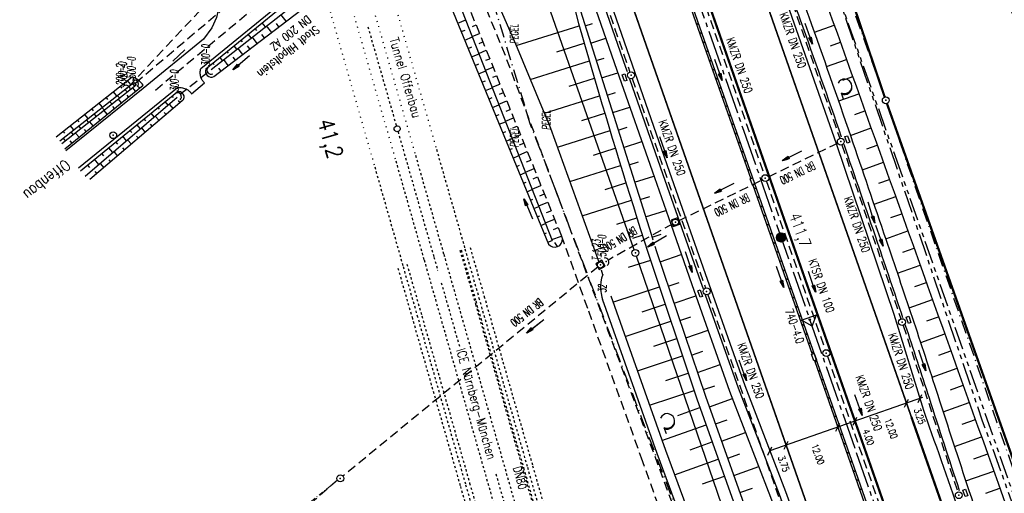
# Model space of a CAD drawing. Extents: x 446740 to 447511, y 442825 to 444215.
# Tile 25 of 94: x 446923 to 447139, y 443507 to 443611. Entities that reach past the tile are written whole.
import ezdxf
from ezdxf.enums import TextEntityAlignment as Align

# ---------------------------------------------------------------- set-up
doc = ezdxf.new("R2010")
doc.units = 0
doc.header["$LTSCALE"] = 2
doc.header["$MEASUREMENT"] = 0
for name, pattern in [('ACAD_ISO03W100', [0.5, 0.25, -0.25]), ('ACAD_ISO10W100W', [0.5, 0.25, -0.25]), ('ACHSE', [5.5, 4, -0.5, 0.5, -0.5]), ('AUSGEZOGEN', [0]), ('BAB-FM2', [2.6, 1.5, -0.5, 0.1, -0.5]), ('EINAUSFÄDELUNG', [3.5, 2.5, -1]), ('GESTRICH-X2', [1.5, 1, -0.5]), ('LINE_LT_2', [1.01, 0.5, -0.25, 0.01, -0.25]), ('PHANTOMX2', [5, 2.5, -0.5, 0.5, -0.5, 0.5, -0.5]), ('PUNKTX2_STR', [0.6, 0.1, -0.5]), ('STRICHLINIEX2', [0.5, 0.25, -0.25])]:
    doc.linetypes.add(name, pattern=pattern)
doc.layers.get('0').update_dxf_attribs({"linetype": 'AUSGEZOGEN'})
for name, color, linetype in [('205-GRENZL-BAB', 7, 'AUSGEZOGEN'), ('205-GRENZP-BAB', 7, 'AUSGEZOGEN'), ('ACHSETOP', 250, 'ACHSE'), ('ANMERKUNG', 7, 'CONTINUOUS'), ('BAB_FM', 5, 'BAB-FM2'), ('BOESCHG', 250, 'AUSGEZOGEN'), ('DB-Bahnachse', 7, 'CONTINUOUS'), ('DB-Bestand', 8, 'CONTINUOUS'), ('DB-Gleisachsen', 7, 'CONTINUOUS'), ('DB-Ingenieurbauwerke', 15, 'CONTINUOUS'), ('DURCHL', 200, 'GESTRICH-X2'), ('EINAUSF', 250, 'EINAUSFÄDELUNG'), ('FBRTOP', 250, 'AUSGEZOGEN'), ('Gleisachsen', 7, 'CONTINUOUS'), ('GRABEN', 250, 'AUSGEZOGEN'), ('HEKT_B', 250, 'CONTINUOUS'), ('Ingenieurbauwerke', 15, 'CONTINUOUS'), ('KANAL', 7, 'GESTRICH-X2'), ('Lichtwellenleiter COLT', 46, 'PHANTOMX2'), ('Lichtwellenleiter GLH', 46, 'PHANTOMX2'), ('MULDE', 250, 'AUSGEZOGEN'), ('Netzknoten_PKT', 7, 'CONTINUOUS'), ('Netzknoten_PKT-NR', 7, 'CONTINUOUS'), ('Netzknoten_SIGNATUR', 7, 'CONTINUOUS'), ('PFEIL', 7, 'CONTINUOUS'), ('PFEILTOP', 200, 'AUSGEZOGEN'), ('Rinne', 200, 'CONTINUOUS'), ('SCHLITZRINNE', 200, 'AUSGEZOGEN'), ('SCHRIFT', 7, 'AUSGEZOGEN'), ('SCHSYMBOL', 200, 'AUSGEZOGEN'), ('STRASSE', 250, 'AUSGEZOGEN'), ('TEXTO', 4, 'CONTINUOUS'), ('W-LTG', 4, 'GESTRICH-X2'), ('WALD', 8, 'AUSGEZOGEN'), ('WEG', 250, 'GESTRICH-X2')]:
    doc.layers.add(name, color=color, linetype=linetype)
doc.styles.add('ROMANS', font='romans.shx', dxfattribs={"width": 0.8})

# ---------------------------------------------------------------- blocks, each defined once
blk = doc.blocks.new('DL')
at = {"color": 0}
blk.add_arc((-0.31, 0.02), 0.91, 282.5363, 77.4637, dxfattribs=at)
blk.add_point((0.6, 0), dxfattribs=at)
blk = doc.blocks.new('*X15')
at = {"color": 0}
for p, q in [((212.23, 257.39), (213.24, 258.4)), ((212.24, 257.33), (213.31, 258.4)), ((212.24, 257.47), (213.17, 258.4)), ((212.24, 257.26), (213.37, 258.39)), ((212.24, 257.55), (213.09, 258.39)), ((212.25, 257.2), (213.43, 258.38)), ((212.26, 257.63), (213, 258.37)), ((212.27, 257.14), (213.49, 258.37)), ((212.28, 257.09), (213.55, 258.35)), ((212.29, 257.73), (212.9, 258.35)), ((212.3, 257.04), (213.6, 258.33)), ((212.32, 256.99), (213.65, 258.31)), ((212.34, 257.86), (212.78, 258.29)), ((212.35, 256.94), (213.69, 258.29)), ((212.37, 256.9), (213.74, 258.26)), ((212.4, 256.85), (213.78, 258.24)), ((212.43, 256.81), (213.83, 258.21)), ((212.46, 256.77), (213.86, 258.18)), ((212.49, 256.73), (213.9, 258.14)), ((212.53, 256.7), (213.94, 258.11)), ((212.56, 256.66), (213.97, 258.07)), ((212.6, 256.63), (214.01, 258.03)), ((212.64, 256.6), (214.04, 257.99)), ((212.68, 256.57), (214.07, 257.95)), ((212.73, 256.54), (214.09, 257.91)), ((212.77, 256.52), (214.12, 257.86)), ((212.82, 256.49), (214.14, 257.82)), ((212.87, 256.47), (214.16, 257.77)), ((212.92, 256.45), (214.18, 257.72)), ((212.97, 256.44), (214.2, 257.66)), ((213.03, 256.42), (214.21, 257.6)), ((213.09, 256.41), (214.22, 257.54)), ((213.16, 256.41), (214.23, 257.48)), ((213.22, 256.4), (214.23, 257.41)), ((213.3, 256.41), (214.23, 257.34)), ((213.38, 256.41), (214.22, 257.26)), ((213.46, 256.43), (214.2, 257.17)), ((213.56, 256.46), (214.18, 257.07)), ((213.69, 256.51), (214.12, 256.95))]:
    blk.add_line(p, q, dxfattribs=at)
blk = doc.blocks.new('SRMAST2')
at = {"color": 0}
blk.add_circle((0, 0), 0.999, dxfattribs=at)
blk.add_point((0, 0), dxfattribs=at)
blk.add_blockref('*X15', (-213.23, -257.4))
blk = doc.blocks.new('GST')
at = {"color": 0}
blk.add_circle((0, 0), 0.75, dxfattribs=at)
blk.add_point((0, 0), dxfattribs=at)
blk = doc.blocks.new('17')
blk.add_lwpolyline([(-0.76, -1.22), (0.75, -1.22), (0.75, -1.8), (-0.76, -1.8)], close=True)
blk.add_blockref('GST', (0, 0))
blk = doc.blocks.new('20')
blk.add_lwpolyline([(-0.75, -0.75), (0.75, -0.75), (0.75, 0.75), (-0.75, 0.75)], close=True)
blk.add_circle((0, 0), 0.676)
blk.add_point((0, 0))
blk = doc.blocks.new('13')
blk.add_lwpolyline([(0.76, 1.22), (-0.75, 1.22), (-0.75, 1.8), (0.76, 1.8)], close=True)
at = {"rotation": 180}
blk.add_blockref('GST', (0, 0), dxfattribs=at)
blk = doc.blocks.new('PFEIL2')
at = {"color": 0}
for p, q in [((0.88, 0), (-2.4, -0.01)), ((0.88, -0.27), (0.88, 0.28)), ((0.88, 0.28), (2.43, 0.01)), ((0.91, 0.27), (0.88, 0.26)), ((0.97, 0.26), (0.88, 0.25)), ((1.02, 0.25), (0.88, 0.23)), ((1.07, 0.24), (0.88, 0.21)), ((1.13, 0.23), (0.88, 0.19)), ((1.18, 0.22), (0.88, 0.17)), ((1.24, 0.21), (0.88, 0.15)), ((1.29, 0.21), (0.88, 0.14)), ((1.34, 0.2), (0.88, 0.12)), ((1.4, 0.19), (0.88, 0.1)), ((1.45, 0.18), (0.88, 0.08)), ((1.51, 0.17), (0.88, 0.06)), ((1.56, 0.16), (0.88, 0.04)), ((1.61, 0.15), (0.88, 0.02)), ((1.67, 0.14), (0.88, 0.01)), ((1.72, 0.13), (0.88, -0.01)), ((1.78, 0.12), (0.88, -0.03)), ((1.83, 0.11), (0.88, -0.05)), ((1.88, 0.1), (0.88, -0.07)), ((1.94, 0.09), (0.88, -0.09)), ((2.05, 0.08), (0.88, -0.12)), ((1.99, 0.08), (0.88, -0.11)), ((2.1, 0.07), (0.88, -0.14)), ((2.15, 0.06), (0.88, -0.16)), ((2.21, 0.05), (0.88, -0.18)), ((2.26, 0.04), (0.88, -0.2)), ((2.32, 0.03), (0.88, -0.22)), ((2.37, 0.02), (0.88, -0.23)), ((2.42, 0.01), (0.88, -0.25)), ((2.43, 0.01), (0.88, -0.27))]:
    blk.add_line(p, q, dxfattribs=at)
blk = doc.blocks.new('10')
blk.add_blockref('GST', (0, 0))
blk = doc.blocks.new('40')
at = {"color": 0}
blk.add_arc((0.02, 0.31), 0.91, 192.5363, 347.4637, dxfattribs=at)
blk.add_point((0, 0), dxfattribs=at)
blk = doc.blocks.new('LW')
at = {"color": 0}
blk.add_line((1.18, 0), (2.58, 0), dxfattribs=at)
for centre, radius, start, end in [((0.07, 1.19), 1.6, 312.7202, 226.7249), ((0.17, 1.08), 1.68, 321.1992, 68.9844), ((0.08, 1.13), 1.67, 319.2916, 65.2101)]:
    blk.add_arc(centre, radius, start, end, dxfattribs=at)
blk = doc.blocks.new('PKT')
at = {"color": 0}
blk.add_circle((0, 0), 0.15, dxfattribs=at)
blk.add_point((0, 0), dxfattribs=at)
blk = doc.blocks.new('Station_Netzknoten')
at = {"layer": 'Netzknoten_SIGNATUR'}
for p, q in [((-1.75, 0.5), (1.75, 0.5)), ((0, -1.5), (-1.75, 0.5)), ((0, -1.5), (1.75, 0.5))]:
    blk.add_line(p, q, dxfattribs=at)
blk.add_point((0, 0), dxfattribs=at)

msp = doc.modelspace()

# ---------------------------------------------------------------- linework, layer by layer
msp.add_line((447121.43, 443527.72), (447087.9, 443515.99))
at = {"layer": '205-GRENZL-BAB', "const_width": 0.5, "flags": 128}
for points in [[(447082.97, 443682.66), (447113.1, 443593.7)], [(447113.59, 443592.28), (447191, 443373.85)]]:
    msp.add_lwpolyline(points, dxfattribs=at)
at = {"layer": '205-GRENZL-BAB', "flags": 128}
for points in [[(447058.1, 443560.18), (447028.84, 443643.51)], [(447126.27, 443361.21), (447058.59, 443558.76)]]:
    msp.add_lwpolyline(points, dxfattribs=at)
at = {"layer": 'ACHSETOP', "color": 0}
msp.add_lwpolyline([(446948.15, 443969.1), (446949.93, 443964.02), (446958.19, 443940.42), (446966.45, 443916.82), (446974.71, 443893.22), (446999.48, 443822.43), (447024.26, 443751.65), (447049.03, 443680.86), (447082.07, 443586.47), (447106.84, 443515.68), (447123.36, 443468.49)], dxfattribs=at)
at = {"layer": 'BAB_FM', "flags": 128}
for points in [[(447068.36, 443904.72), (447072.24, 443881.98), (447080.49, 443835.73), (447091.9, 443799.74), (447102.4, 443769.4), (447103.77, 443741.28), (447096.97, 443730.42), (447073.73, 443711.7), (447072.38, 443704.87), (447075.27, 443696.84), (447077.28, 443691.09), (447081.86, 443681.7), (447088.04, 443663.73), (447113.34, 443592.99), (447114.7, 443588.91)], [(447114.7, 443588.91), (447121.34, 443569.44), (447137.75, 443522.21), (447154.15, 443474.98), (447170.77, 443427.82), (447187.66, 443380.76), (447203.59, 443333.36), (447219.18, 443285.84), (447235.93, 443231.84), (447237.71, 443226.64), (447245.84, 443211.36), (447245.16, 443204.78), (447247.06, 443198.13), (447267.47, 443143.82), (447285.53, 443091.84), (447287.85, 443084.34)], [(447041.09, 443572.53), (447059.62, 443523.41), (447073.19, 443487.89), (447078.81, 443472.96), (447089.52, 443444.22), (447100.85, 443411.87), (447104.63, 443401.17), (447108.16, 443390.66), (447109.91, 443386.11), (447112.79, 443378.7), (447114.65, 443373.89), (447126.29, 443344.06), (447146.09, 443298.15), (447163.6, 443251.32), (447168.8, 443236.26), (447170.93, 443232.91), (447173.17, 443230.78), (447174.5, 443228.82), (447177.14, 443201.34), (447178.75, 443201.5)]]:
    msp.add_lwpolyline(points, dxfattribs=at)
msp.add_lwpolyline([(446907.74, 443871.62, 0.029826), (446920.78, 443849.82, -0.026843), (446940.01, 443814.42), (446940.65, 443813.13, 0.040013), (446962.99, 443779.49), (446965.14, 443775.2, -0.343593), (446964.35, 443771.56), (446956.98, 443765.54, 0.398511), (446956.83, 443763.36), (446978.31, 443740.08), (447000.47, 443715.99), (447014.94, 443691.09), (447028.9, 443660.54), (447030.81, 443654.35), (447019.09, 443640.7), (447035.19, 443587.93), (447041.09, 443572.53)], format="xyb", dxfattribs=at)
at = {"layer": 'BOESCHG'}
for p, q in [((446981.66, 443610.34), (446980.51, 443611.83)), ((446975.21, 443608.34), (446974.87, 443608.75)), ((446977.12, 443609.16), (446976.41, 443610.02)), ((446978.48, 443607.91), (446977.37, 443609.36)), ((446980.07, 443609.12), (446979.51, 443609.86)), ((447019.34, 443609.92), (447021.08, 443610.64)), ((447022.56, 443609.21), (447023.35, 443609.53)), ((447032.19, 443604.99), (447046.03, 443609.36)), ((447047.33, 443609.35), (447048.95, 443609.87)), ((447097.69, 443607.95), (447102.02, 443609.5)), ((446973.97, 443606.69), (446973.32, 443607.48)), ((446975.3, 443605.48), (446974.23, 443606.88)), ((446976.89, 443606.69), (446976.34, 443607.41)), ((447020.1, 443608.07), (447020.96, 443608.42)), ((447020.86, 443606.22), (447022.55, 443606.91)), ((447022.5, 443607.03), (447024.1, 443607.67)), ((447048.53, 443605.54), (447051.89, 443606.6)), ((446970.83, 443604.21), (446970.23, 443604.95)), ((446972.13, 443603.05), (446971.08, 443604.41)), ((446972.09, 443605.83), (446971.77, 443606.21)), ((446973.71, 443604.26), (446973.18, 443604.95)), ((447021.62, 443604.37), (447022.45, 443604.71)), ((447024.04, 443605.49), (447024.85, 443605.82)), ((447041.07, 443603.6), (447047.13, 443605.52)), ((447101.19, 443604.96), (447103.37, 443605.73)), ((446967.68, 443601.74), (446967.13, 443602.41)), ((446968.97, 443603.33), (446968.68, 443603.68)), ((446970.54, 443601.83), (446970.02, 443602.5)), ((447022.38, 443602.52), (447024.01, 443603.19)), ((447023.96, 443603.3), (447025.6, 443603.97)), ((447049.74, 443601.73), (447051.47, 443602.27)), ((446965.85, 443600.82), (446965.59, 443601.14)), ((446967.36, 443599.4), (446966.86, 443600.05)), ((446968.95, 443600.61), (446967.94, 443601.94)), ((447023.14, 443600.67), (447023.94, 443601)), ((447025.43, 443599.58), (447027.11, 443600.26)), ((447025.52, 443601.78), (447026.36, 443602.11)), ((447035.27, 443597.57), (447048.24, 443601.67)), ((447100.35, 443600.4), (447104.72, 443601.97)), ((446948.06, 443598.03), (446948.06, 443597.39)), ((447023.9, 443598.82), (447025.47, 443599.47)), ((447027.01, 443598.06), (447027.86, 443598.4)), ((447050.94, 443597.91), (447054.51, 443599.04)), ((447103.87, 443597.42), (447106.07, 443598.2)), ((446945.64, 443595.66), (446945.27, 443596.13)), ((446947.58, 443596.43), (446946.84, 443597.37)), ((446949.33, 443597.29), (446948.46, 443596.61)), ((446949.48, 443595.72), (446948.98, 443596.05)), ((446950.13, 443596.24), (446950.13, 443596.25)), ((447024.66, 443596.97), (447025.43, 443597.29)), ((447025.42, 443595.12), (447026.93, 443595.74)), ((447026.89, 443595.85), (447028.61, 443596.55)), ((447043.82, 443596.08), (447049.36, 443597.83)), ((446942.5, 443593.18), (446942.12, 443593.66)), ((446944.44, 443593.95), (446943.7, 443594.89)), ((446947.03, 443593.72), (446946.72, 443594.1)), ((446948.58, 443594.98), (446947.97, 443595.72)), ((446956.94, 443593.61), (446956.64, 443593.97)), ((447026.18, 443593.27), (447026.92, 443593.58)), ((447028.49, 443594.35), (447029.36, 443594.7)), ((447038.36, 443590.16), (447050.49, 443593.99)), ((447052.15, 443594.1), (447053.99, 443594.68)), ((447102.99, 443592.85), (447107.42, 443594.44)), ((446941.3, 443591.47), (446940.55, 443592.42)), ((446943.93, 443591.19), (446943.6, 443591.6)), ((446945.48, 443592.45), (446944.83, 443593.24)), ((446953.87, 443591.04), (446953.54, 443591.44)), ((446955.72, 443591.94), (446955.09, 443592.71)), ((446955.96, 443592.14), (446956.82, 443591.14)), ((446957.91, 443592.94), (446958.34, 443592.43)), ((447026.94, 443591.42), (447028.39, 443592.02)), ((447028.35, 443592.13), (447030.11, 443592.84)), ((447053.36, 443590.28), (447057.14, 443591.48)), ((446938.16, 443588.99), (446937.41, 443589.95)), ((446939.36, 443590.71), (446938.98, 443591.18)), ((446942.38, 443589.92), (446941.7, 443590.76)), ((446952.68, 443589.33), (446951.99, 443590.18)), ((446952.92, 443589.54), (446953.77, 443588.54)), ((446954.87, 443590.34), (446955.29, 443589.84)), ((447027.7, 443589.57), (447028.41, 443589.86)), ((447029.97, 443590.63), (447030.86, 443590.99)), ((447046.56, 443588.55), (447051.63, 443590.16)), ((447106.53, 443589.87), (447108.77, 443590.67)), ((446935.02, 443586.51), (446934.26, 443587.47)), ((446936.21, 443588.23), (446935.84, 443588.71)), ((446939.28, 443587.4), (446938.56, 443588.28)), ((446940.83, 443588.66), (446940.48, 443589.09)), ((446949.65, 443586.73), (446948.9, 443587.65)), ((446950.81, 443588.47), (446950.44, 443588.91)), ((446951.83, 443587.74), (446952.25, 443587.24)), ((447028.46, 443587.72), (447029.86, 443588.29)), ((447029.81, 443588.41), (447031.61, 443589.14)), ((447031.45, 443586.91), (447032.36, 443587.28)), ((447054.56, 443586.47), (447056.51, 443587.09)), ((446933.07, 443585.75), (446932.69, 443586.24)), ((446936.18, 443584.87), (446935.42, 443585.8)), ((446937.73, 443586.13), (446937.36, 443586.59)), ((446946.61, 443584.12), (446945.8, 443585.12)), ((446947.74, 443585.91), (446947.35, 443586.39)), ((446948.79, 443585.14), (446949.2, 443584.65)), ((446949.89, 443586.93), (446950.73, 443585.95)), ((447029.22, 443585.87), (447029.9, 443586.15)), ((447031.27, 443584.68), (447033.11, 443585.43)), ((447041.24, 443582.68), (447052.78, 443586.33)), ((447105.6, 443585.29), (447110.11, 443586.91)), ((446934.63, 443583.61), (446934.24, 443584.08)), ((446944.67, 443583.34), (446944.25, 443583.86)), ((446946.85, 443584.33), (446947.68, 443583.35)), ((447029.98, 443584.02), (447031.32, 443584.57)), ((447032.93, 443583.2), (447033.86, 443583.57)), ((447055.77, 443582.66), (447059.77, 443583.92)), ((447109.18, 443582.32), (447111.46, 443583.14)), ((446941.6, 443580.77), (446941.15, 443581.33)), ((446943.57, 443581.52), (446942.7, 443582.59)), ((446943.82, 443581.72), (446944.64, 443580.76)), ((446945.75, 443582.54), (446946.16, 443582.06)), ((447030.73, 443582.17), (447031.39, 443582.44)), ((447031.49, 443580.32), (447032.78, 443580.85)), ((447032.74, 443580.96), (447034.61, 443581.72)), ((447049.12, 443580.97), (447053.94, 443582.5)), ((446938.53, 443578.2), (446938.05, 443578.8)), ((446940.54, 443578.91), (446939.6, 443580.06)), ((446940.78, 443579.12), (446941.59, 443578.17)), ((446942.71, 443579.94), (446943.11, 443579.46)), ((447032.25, 443578.47), (447032.88, 443578.73)), ((447034.41, 443579.48), (447035.36, 443579.87)), ((447043.95, 443575.14), (447055.11, 443578.67)), ((447056.97, 443578.84), (447059.03, 443579.49)), ((447108.19, 443577.72), (447112.81, 443579.38)), ((446939.67, 443577.34), (446940.07, 443576.87)), ((447033.01, 443576.62), (447034.24, 443577.12)), ((447034.2, 443577.24), (447036.11, 443578.01)), ((447058.18, 443575.03), (447062.4, 443576.36)), ((447033.77, 443574.77), (447034.37, 443575.02)), ((447035.66, 443573.51), (447037.61, 443574.3)), ((447035.9, 443575.77), (447036.86, 443576.16)), ((447051.68, 443573.39), (447056.28, 443574.85)), ((447111.82, 443574.77), (447114.16, 443575.61)), ((447034.53, 443572.92), (447035.71, 443573.4)), ((447037.38, 443572.05), (447038.36, 443572.45)), ((447035.29, 443571.07), (447035.86, 443571.3)), ((447037.12, 443569.79), (447039.11, 443570.6)), ((447046.66, 443567.61), (447057.47, 443571.03)), ((447059.39, 443571.22), (447061.55, 443571.9)), ((447110.78, 443570.15), (447115.51, 443571.84)), ((447036.05, 443569.22), (447037.17, 443569.68)), ((447038.86, 443568.34), (447039.86, 443568.74)), ((447060.59, 443567.4), (447065.05, 443568.81)), ((447114.46, 443567.22), (447116.86, 443568.08)), ((447036.81, 443567.37), (447037.36, 443567.59)), ((447037.57, 443565.52), (447038.63, 443565.95)), ((447038.59, 443566.07), (447040.61, 443566.89)), ((447054.24, 443565.81), (447058.67, 443567.21)), ((447038.33, 443563.67), (447038.85, 443563.88)), ((447040.34, 443564.62), (447041.36, 443565.03)), ((447057.8, 443562.74), (447059.87, 443563.4)), ((447062, 443562.96), (447064.02, 443563.63)), ((447113.36, 443562.58), (447118.2, 443564.31)), ((447039.09, 443561.82), (447040.09, 443562.23)), ((447040.02, 443562.43), (447042.11, 443563.18)), ((447041.26, 443560.86), (447040.65, 443561.78)), ((447042.78, 443561.3), (447042.78, 443561.3)), ((447043.46, 443559.41), (447043.46, 443559.41)), ((447049.37, 443560.08), (447050.16, 443560.33)), ((447063.78, 443557.49), (447068.43, 443559.16)), ((447117.1, 443559.67), (447119.55, 443560.55)), ((447044.14, 443557.53), (447044.14, 443557.53)), ((447061.67, 443557.84), (447056.75, 443556.27)), ((447044.81, 443555.65), (447044.82, 443555.65)), ((447062.34, 443555.85), (447062.34, 443555.85)), ((447115.93, 443555), (447120.9, 443556.78)), ((447045.49, 443553.77), (447045.49, 443553.77)), ((447065.57, 443552.2), (447067.94, 443553)), ((447119.73, 443552.11), (447122.25, 443553.01)), ((447046.17, 443551.89), (447046.17, 443551.89)), ((447053.43, 443548.65), (447063.61, 443552.06)), ((447046.85, 443550), (447046.85, 443550.01)), ((447059.82, 443546.57), (447064.88, 443548.26)), ((447066.85, 443548.41), (447071.64, 443550.03)), ((447118.48, 443547.42), (447123.59, 443549.25)), ((447047.52, 443548.12), (447047.52, 443548.12)), ((447048.2, 443546.24), (447048.2, 443546.24)), ((447048.88, 443544.36), (447048.88, 443544.36)), ((447056.1, 443541.11), (447066.15, 443544.47)), ((447068.14, 443544.62), (447070.56, 443545.44)), ((447122.35, 443544.55), (447124.94, 443545.48)), ((447049.56, 443542.48), (447049.56, 443542.48)), ((447069.42, 443540.83), (447074.32, 443542.49)), ((447121.02, 443539.83), (447126.29, 443541.71)), ((447050.23, 443540.6), (447050.23, 443540.6)), ((447062.43, 443539.01), (447067.42, 443540.68)), ((447050.91, 443538.71), (447050.91, 443538.71)), ((447070.7, 443537.04), (447073.18, 443537.88)), ((447124.95, 443536.99), (447127.64, 443537.95)), ((447051.59, 443536.83), (447051.59, 443536.83)), ((447058.78, 443533.57), (447068.69, 443536.88)), ((447052.27, 443534.95), (447052.27, 443534.95)), ((447052.94, 443533.07), (447052.95, 443533.07)), ((447065.04, 443531.44), (447069.96, 443533.09)), ((447071.99, 443533.25), (447076.99, 443534.95)), ((447123.51, 443532.23), (447128.98, 443534.18)), ((447053.62, 443531.19), (447053.62, 443531.19)), ((447054.3, 443529.31), (447054.3, 443529.31)), ((447061.45, 443526.02), (447071.23, 443529.3)), ((447073.27, 443529.47), (447075.8, 443530.32)), ((447127.53, 443529.42), (447130.33, 443530.42)), ((447054.98, 443527.42), (447054.98, 443527.42)), ((447074.59, 443525.69), (447079.68, 443527.5)), ((447125.97, 443524.61), (447131.67, 443526.65)), ((447055.65, 443525.54), (447055.66, 443525.54)), ((447067.69, 443523.79), (447072.53, 443525.52)), ((447056.33, 443523.66), (447056.33, 443523.66)), ((447075.93, 443521.92), (447078.53, 443522.84)), ((447130.11, 443521.84), (447133.02, 443522.88)), ((447057.01, 443521.78), (447057.01, 443521.78)), ((447064.19, 443518.3), (447073.88, 443521.75)), ((447057.69, 443519.9), (447057.69, 443519.9)), ((447058.37, 443518.02), (447058.37, 443518.02)), ((447070.38, 443516.26), (447075.22, 443517.98)), ((447077.28, 443518.15), (447082.55, 443520.03)), ((447128.44, 443517), (447134.37, 443519.12)), ((447059.04, 443516.13), (447059.04, 443516.13)), ((447059.72, 443514.25), (447059.72, 443514.25)), ((447066.93, 443510.78), (447076.56, 443514.21)), ((447078.62, 443514.39), (447081.3, 443515.34)), ((447132.7, 443514.27), (447135.71, 443515.35)), ((447060.39, 443512.37), (447060.39, 443512.37)), ((447079.96, 443510.62), (447085.43, 443512.56)), ((447130.94, 443509.4), (447137.06, 443511.58)), ((447061.06, 443510.48), (447061.07, 443510.49)), ((447073.11, 443508.74), (447077.9, 443510.44)), ((447061.74, 443508.6), (447061.74, 443508.6)), ((447081.3, 443506.85), (447084.08, 443507.84)), ((447135.31, 443506.71), (447138.4, 443507.81)), ((447062.41, 443506.72), (447062.41, 443506.72))]:
    msp.add_line(p, q, dxfattribs=at)
at = {"layer": 'BOESCHG', "flags": 128}
msp.add_lwpolyline([(447076.72, 443674.12, -0.002163), (447086.87, 443651.38, -0.01767), (447088.01, 443648.54, -0.000309), (447121.4, 443555.37, -0.000291), (447156.81, 443456.23, -0.000309), (447195.42, 443347.7, -0.000344), (447229.95, 443250.24, -0.017495), (447230.75, 443247.7, -0.001936), (447237.05, 443224.57)], format="xyb", dxfattribs=at)
at = {"layer": 'BOESCHG'}
for points in [[(447037.56, 443640.25), (447061.8, 443563.59)], [(447019.5, 443632.91), (447023.52, 443624.85), (447032.01, 443605.4), (447039.74, 443586.85), (447050.15, 443557.9), (447050.22, 443557.69)], [(447061.8, 443563.59), (447062.19, 443562.34)], [(447062.64, 443560.93), (447063.01, 443559.76), (447073.75, 443528.05), (447151.12, 443310.8), (447157.57, 443293.63), (447175.98, 443239.39), (447177.71, 443236.56)], [(447050.83, 443555.78), (447051.16, 443554.75)]]:
    msp.add_lwpolyline(points, dxfattribs=at)
at = {"layer": 'BOESCHG', "flags": 128}
for points in [[(446964.04, 443599.87), (447000.62, 443629.87)], [(446965.77, 443598.19), (447002.77, 443626.49)], [(447017.83, 443613.62), (447039.26, 443561.4)], [(446931.12, 443585), (446947.81, 443598.13)], [(446933.08, 443582.34), (446950.25, 443596.34)], [(446936.5, 443577.53), (446957.62, 443594.77)], [(446958.85, 443592.87), (446938.55, 443575.57)], [(447061.07, 443559.64), (447071.86, 443527.41), (447149.23, 443310.13), (447155.69, 443292.92), (447173.13, 443238.45), (447175.96, 443235.12)]]:
    msp.add_lwpolyline(points, dxfattribs=at)
at = {"layer": 'BOESCHG'}
for centre, radius, start, end in [((448589.92, 444049.31), 1605.35, 194.76246, 197.75947), ((446946.1, 443593.24), 5.18, 36.7851, 70.6807), ((446965.24, 443599.37), 1.3, 157.1623, 294.2788), ((446958.11, 443593.74), 1.14, 310.2252, 115.5128), ((447040.62, 443562.43), 1.7, 217.2668, 6.5002), ((447060.01, 443551.88), 9.3, 162.0298, 203.6164)]:
    msp.add_arc(centre, radius, start, end, dxfattribs=at)
at = {"layer": 'DB-Bahnachse', "linetype": 'ACAD_ISO10W100W'}
for p, q in [((446999.6, 443609.14), (447005.86, 443587.37)), ((447006.22, 443586.12), (447014.23, 443558.1)), ((447014.11, 443558.57), (447014.95, 443555.61)), ((447015.72, 443552.94), (447019.71, 443538.94)), ((447027.71, 443510.95), (447033.27, 443491.47))]:
    msp.add_line(p, q, dxfattribs=at)
at = {"layer": 'DB-Bahnachse', "color": 7, "linetype": 'Continuous'}
msp.add_ellipse((447006.03, 443586.74), major_axis=(-0.46, 0.46), ratio=1, start_param=2.598779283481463, end_param=8.881964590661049, dxfattribs=at)
at = {"layer": 'DB-Bestand', "linetype": 'Continuous'}
for p, q in [((446970.01, 443605.59), (446970.01, 443605.59)), ((446959.43, 443604.09), (446956.77, 443601.59))]:
    msp.add_line(p, q, dxfattribs=at)
at = {"layer": 'DB-Gleisachsen', "linetype": 'PUNKTX2_STR'}
for p, q in [((446973.41, 443708.47), (447010.05, 443580.91)), ((446969.08, 443707.23), (447005.73, 443579.68))]:
    msp.add_line(p, q, dxfattribs=at)
at = {"layer": 'DB-Gleisachsen', "linetype": 'ACAD_ISO03W100'}
for p, q in [((447010.06, 443580.91), (447016.39, 443558.72)), ((447005.73, 443579.68), (447012.07, 443557.48)), ((447016.27, 443559.18), (447041.96, 443469.22)), ((447011.95, 443557.95), (447037.64, 443467.98))]:
    msp.add_line(p, q, dxfattribs=at)
at = {"layer": 'DB-Ingenieurbauwerke', "linetype": 'PUNKTX2_STR'}
for p, q in [((446978.02, 443709.79), (447014.67, 443582.23)), ((446964.47, 443705.9), (447001.11, 443578.36))]:
    msp.add_line(p, q, dxfattribs=at)
at = {"layer": 'DB-Ingenieurbauwerke', "linetype": 'ACAD_ISO03W100'}
for p, q in [((447014.67, 443582.23), (447021.01, 443560.04)), ((447001.11, 443578.36), (447007.45, 443556.16)), ((447019.83, 443560.05), (447023.23, 443548.21)), ((447020.08, 443560.12), (447023.29, 443548.96)), ((447008.18, 443557.02), (447011.45, 443545.63)), ((447023.23, 443548.21), (447033.73, 443511.54)), ((447023.29, 443548.96), (447033.79, 443512.28)), ((447011.45, 443545.63), (447021.95, 443508.95)), ((447033.73, 443511.54), (447044.17, 443474.85)), ((447033.79, 443512.28), (447044.23, 443475.57)), ((447021.95, 443508.95), (447032.39, 443472.25))]:
    msp.add_line(p, q, dxfattribs=at)
at = {"layer": 'DB-Ingenieurbauwerke', "linetype": 'STRICHLINIEX2'}
for p, q in [((447024.14, 443549.24), (447020.96, 443560.35)), ((447025.3, 443549.57), (447022.12, 443560.65)), ((447009.44, 443545.02), (447006.14, 443556.5)), ((447010.59, 443545.35), (447007.3, 443556.8)), ((447034.65, 443512.55), (447024.14, 443549.24)), ((447035.8, 443512.88), (447025.3, 443549.57)), ((447019.94, 443508.35), (447009.44, 443545.02)), ((447021.09, 443508.67), (447010.59, 443545.35)), ((447046.6, 443470.51), (447034.65, 443512.55)), ((447047.76, 443470.84), (447035.8, 443512.88)), ((447031.88, 443466.35), (447019.94, 443508.35)), ((447033.04, 443466.67), (447021.09, 443508.67))]:
    msp.add_line(p, q, dxfattribs=at)
at = {"layer": 'DURCHL'}
for p, q in [((446977.6, 443621.26), (446949, 443597.13)), ((446947.11, 443596.04), (446962.47, 443612.41)), ((446964.44, 443599.08), (446958.45, 443594.32)), ((447087.56, 443576.22), (447102.78, 443583.59)), ((447067.81, 443566.56), (447086.22, 443575.56)), ((447066.54, 443565.89), (447052.42, 443557.91)), ((447050.16, 443556.42), (446994.13, 443510.45)), ((446992.93, 443509.55), (446987.7, 443505.07))]:
    msp.add_line(p, q, dxfattribs=at)
at = {"layer": 'DURCHL', "color": 200, "linetype": 'LINE_LT_2', "lineweight": 9, "true_color": 0xd600f5}
msp.add_lwpolyline([(446992.93, 443509.55), (446971.52, 443492.29), (446914.58, 443417.97), (446902.78, 443366.98)], dxfattribs=at)
at = {"layer": 'EINAUSF', "color": 0, "const_width": 0.35, "flags": 128}
for points in [[(447039.08, 443751.67, -0.000002), (447049.86, 443720.88, 0.000003), (447062.25, 443685.48, 0.000002), (447078.77, 443638.29, -0.000002), (447095.28, 443591.09, -0.000002), (447107.67, 443555.7, 0.000003), (447118.97, 443523.41, 0.000001)], [(447016.03, 443732.77, -0.000002), (447023.43, 443711.63, 0.000003), (447035.82, 443676.23, 0.000002), (447052.34, 443629.04, -0.000002), (447068.85, 443581.85, -0.000002), (447081.24, 443546.45, 0.000003), (447093.63, 443511.06, 0.000001), (447097.14, 443501.03, -0.000001)]]:
    msp.add_lwpolyline(points, format="xyb", dxfattribs=at)
at = {"layer": 'FBRTOP', "color": 0, "const_width": 0.5}
msp.add_lwpolyline([(447118.97, 443523.41, 0), (447120.06, 443520.3, 0.000001), (447128.32, 443496.71, -0.000001), (447136.57, 443473.11)], format="xyb", dxfattribs=at)
at = {"layer": 'FBRTOP', "color": 0, "const_width": 0.5, "flags": 128}
msp.add_lwpolyline([(447054.23, 443672.01, -0.000058), (447059.15, 443657.98, -0.000209), (447060.51, 443654.1), (447076.91, 443607.23, -0.00001), (447085.11, 443583.76, 0.00012), (447093.32, 443560.29, 0.000417), (447101.43, 443537.18, -0.000045), (447109.54, 443514.08, -0.00001), (447124.64, 443471.03, -0.000095), (447126.18, 443466.66, -0.000016), (447129.92, 443455.97, -0.000005), (447142.61, 443419.74, -0.000002), (447150.9, 443396.08, 0.000002), (447159.19, 443372.42, 0.000036), (447167.39, 443349.02, -0.000032), (447175.58, 443325.62, -0.000186), (447183.81, 443302.1, 0.000047), (447192.04, 443278.58, 0.000085), (447192.14, 443278.31, 0), (447208.43, 443231.8, 0.000395), (447209.64, 443228.37, 0.000103), (447214.26, 443215.27)], format="xyb", dxfattribs=at)
at = {"layer": 'FBRTOP', "color": 0}
msp.add_lwpolyline([(447071.6, 443672.25), (447074.13, 443664.32), (447102.45, 443583.51), (447115.12, 443546.03), (447121.6, 443524.97)], dxfattribs=at)
at = {"layer": 'FBRTOP', "color": 0, "flags": 128}
msp.add_lwpolyline([(447041.12, 443647.93), (447049.5, 443624.23), (447057.64, 443600.76), (447065.84, 443577.21), (447074.08, 443553.72), (447082.36, 443530.36), (447091.33, 443507.06), (447099.91, 443483.61), (447108.15, 443460.15), (447116.43, 443436.52), (447124.64, 443413.08), (447132.94, 443389.49), (447141.15, 443366.03), (447149.45, 443342.39), (447157.67, 443318.88), (447165.87, 443295.39), (447174.16, 443271.82), (447182.37, 443248.37)], dxfattribs=at)
at = {"layer": 'FBRTOP', "color": 0}
msp.add_lwpolyline([(447121.6, 443524.97, 0), (447122.89, 443521.3, 0.000001), (447131.15, 443497.7, -0.000001), (447139.41, 443474.1), (447172.44, 443379.72), (447197.21, 443308.93), (447223.28, 443234.83, 0.000007)], format="xyb", dxfattribs=at)
at = {"layer": 'Gleisachsen', "color": 7, "linetype": 'PUNKTX2_STR'}
for p, q in [((446973.41, 443708.47), (447010.05, 443580.91)), ((446969.08, 443707.23), (447005.73, 443579.68))]:
    msp.add_line(p, q, dxfattribs=at)
at = {"layer": 'GRABEN'}
for points in [[(446965.19, 443599.78), (447001.58, 443628.39)], [(447019.52, 443614.61), (447040.1, 443562.2)]]:
    msp.add_lwpolyline(points, dxfattribs=at)
at = {"layer": 'GRABEN', "flags": 128}
msp.add_lwpolyline([(446937.55, 443576.35), (446957.74, 443593.67)], dxfattribs=at)
at = {"layer": 'Ingenieurbauwerke', "color": 7, "linetype": 'PUNKTX2_STR'}
for p, q in [((446978.02, 443709.79), (447014.67, 443582.23)), ((446964.47, 443705.9), (447001.11, 443578.36))]:
    msp.add_line(p, q, dxfattribs=at)
at = {"layer": 'KANAL'}
for p, q in [((447040.91, 443645.66), (447057.16, 443599.19)), ((447087.88, 443628.47), (447103.22, 443584.62)), ((447070.91, 443621.94), (447086.63, 443576.59)), ((447057.66, 443597.78), (447073.75, 443551.75)), ((447087.56, 443576.22), (447102.78, 443583.59)), ((447103.72, 443583.22), (447116.66, 443545)), ((447067.81, 443566.56), (447086.22, 443575.56)), ((447087.13, 443575.19), (447100.03, 443538.19)), ((447074.25, 443550.31), (447090.25, 443504.69)), ((447117.16, 443543.56), (447129.13, 443506.97)), ((447100.5, 443536.78), (447113.12, 443500.81))]:
    msp.add_line(p, q, dxfattribs=at)
at = {"layer": 'Lichtwellenleiter COLT', "flags": 128}
msp.add_lwpolyline([(447064.42, 443864.57), (447068.91, 443847.52), (447072.67, 443839.81), (447077.26, 443813.73), (447077.84, 443780.36), (447075.72, 443742.94), (447074.53, 443724.68), (447075.39, 443709.36), (447080.92, 443680.16), (447086.78, 443661.15), (447091.97, 443646.45), (447103.37, 443614.36), (447120.37, 443564.47), (447134.53, 443522.63), (447135.95, 443518.73), (447149.92, 443480.21), (447172.73, 443414.51), (447188.84, 443369.58), (447210.94, 443306.43), (447229.77, 443252.99), (447235.06, 443236.42), (447240.37, 443221.29), (447249.63, 443193.81), (447256.61, 443173.59), (447271.46, 443133.27), (447287.88, 443081.86), (447309.84, 443012.75), (447321.17, 442970.28), (447336.85, 442908.82), (447338.17, 442903.1)], dxfattribs=at)
at = {"layer": 'Lichtwellenleiter GLH', "flags": 128}
for points in [[(447064.42, 443864.35), (447065.73, 443855.3), (447069, 443847.78), (447072.27, 443841.89), (447077.23, 443815.47), (447078.19, 443786.82), (447077.09, 443765.2), (447087.42, 443659.69), (447115.33, 443580.92)], [(447115.33, 443580.92), (447115.33, 443580.92), (447157.01, 443461.57), (447157.01, 443461.57), (447199.44, 443339.94), (447220.25, 443280.3), (447229.9, 443252.13), (447256.63, 443174.51), (447265.31, 443151.83), (447279.09, 443111.84), (447290.99, 443072.43), (447309.84, 443012.75), (447312.7, 443003.91), (447321.36, 442972.16), (447331.73, 442933.43), (447338.83, 442903.33)]]:
    msp.add_lwpolyline(points, dxfattribs=at)
at = {"layer": 'MULDE'}
for points in [[(447140.77, 443481.04, -0.006529), (447131.66, 443507.26, -0.002662), (447124.81, 443528.2, 0.00327), (447119.2, 443545.27, 0.000949), (447113.41, 443562.43, 0.00072), (447105.7, 443585, 0.003217), (447096.51, 443611.23, -0.004464), (447089.95, 443630.13, -0.002221), (447089.15, 443632.52, 0.000342), (447084.04, 443648.08, 0.003835), (447080.56, 443658.38, 0.002338), (447074.66, 443675.19, 0.002338)], [(447140.77, 443481.04, -0.006529), (447131.66, 443507.26, -0.002662), (447124.81, 443528.2, 0.00327), (447119.2, 443545.27, 0.000949), (447113.41, 443562.43, 0.00072), (447105.7, 443585, 0.003217), (447096.51, 443611.23, -0.004464), (447089.95, 443630.13, -0.002221), (447089.15, 443632.52, 0.000342), (447084.04, 443648.08, 0.003835), (447080.56, 443658.38, 0.002338), (447074.66, 443675.19, 0.002338)], [(447040.39, 443645.5), (447048.06, 443623.72), (447056.2, 443600.26, 0.000196), (447056.2, 443600.26), (447056.54, 443599.3)], [(447038.51, 443644.84), (447046.18, 443623.06), (447054.31, 443599.61, 0.000196), (447054.31, 443599.61), (447062.51, 443576.05), (447066.1, 443565.8)], [(447103.63, 443584.89, 0.003152), (447094.63, 443610.56, -0.004225), (447088.39, 443628.48, -0.002221)], [(447117.11, 443545.23, 0.000916), (447111.52, 443561.78, 0.000687), (447104.16, 443583.32, 0.003217)], [(447073.68, 443550.27), (447080.93, 443529.83), (447089.9, 443506.52), (447098.47, 443483.1), (447106.71, 443459.65, -0.000131), (447106.71, 443459.64), (447107.56, 443457.21, -0.000068)], [(447129.55, 443507.26, -0.002582), (447122.9, 443527.59, 0.003093), (447117.62, 443543.71, 0.000949)]]:
    msp.add_lwpolyline(points, format="xyb", dxfattribs=at)
for points in [[(447057.08, 443597.74), (447064.39, 443576.71), (447072.64, 443553.21), (447073.22, 443551.57)], [(447066.1, 443565.8), (447070.75, 443552.54), (447079.05, 443529.14), (447088.03, 443505.82), (447096.59, 443482.42), (447104.82, 443458.98), (447113.1, 443435.36), (447121.31, 443411.91), (447129.61, 443388.33), (447137.82, 443364.86), (447146.12, 443341.22), (447154.34, 443317.71), (447162.55, 443294.22), (447170.83, 443270.65), (447179.04, 443247.22), (447183.65, 443232.73)], [(447051.04, 443549.41), (447063.07, 443515.47), (447075.43, 443482.06), (447094.39, 443429.28), (447106.51, 443392.76), (447116.73, 443363.21), (447134.37, 443311.52), (447142.12, 443287.55), (447158.43, 443239.19), (447161.37, 443227.77)]]:
    msp.add_lwpolyline(points, dxfattribs=at)
at = {"layer": 'MULDE', "flags": 128}
msp.add_lwpolyline([(447052.93, 443550.07), (447064.95, 443516.15), (447077.31, 443482.75), (447096.28, 443429.94), (447108.41, 443393.4), (447118.62, 443363.86), (447136.27, 443312.15), (447144.02, 443288.17), (447160.35, 443239.76), (447164.89, 443222.47)], dxfattribs=at)
at = {"layer": 'Rinne'}
for p, q in [((446948.46, 443596.11), (446947.94, 443596.72)), ((446945.14, 443593.48), (446944.57, 443594.05)), ((446946.81, 443594.8), (446946.26, 443595.38)), ((446943.44, 443592.14), (446942.88, 443592.72)), ((446940.03, 443589.45), (446939.5, 443590.05)), ((446941.73, 443590.79), (446941.19, 443591.38)), ((446936.62, 443586.75), (446936.12, 443587.38)), ((446938.33, 443588.1), (446937.81, 443588.71)), ((446934.93, 443585.42), (446934.43, 443586.05)), ((446933.23, 443584.08), (446932.74, 443584.71))]:
    msp.add_line(p, q, dxfattribs=at)
msp.add_lwpolyline([(446931.93, 443584.07), (446948.21, 443596.93), (446948.7, 443596.3), (446932.43, 443583.44)], dxfattribs=at)
at = {"layer": 'SCHLITZRINNE'}
for p, q in [((447071.71, 443609.91), (447072.28, 443609.63)), ((447072.41, 443607.91), (447072.98, 443607.63)), ((447073.11, 443605.9), (447073.69, 443605.63)), ((447073.81, 443603.9), (447074.39, 443603.62)), ((447074.51, 443601.9), (447075.09, 443601.62)), ((447075.22, 443599.89), (447075.79, 443599.62)), ((447075.92, 443597.89), (447076.49, 443597.61)), ((447076.62, 443595.89), (447077.2, 443595.61)), ((447077.32, 443593.89), (447077.9, 443593.61)), ((447078.03, 443591.88), (447078.6, 443591.6)), ((447078.73, 443589.88), (447079.3, 443589.6)), ((447079.43, 443587.88), (447080.01, 443587.6)), ((447080.13, 443585.87), (447080.71, 443585.6)), ((447080.83, 443583.87), (447081.41, 443583.59)), ((447081.54, 443581.87), (447082.11, 443581.59)), ((447082.24, 443579.86), (447082.81, 443579.59)), ((447082.94, 443577.86), (447083.52, 443577.58)), ((447083.64, 443575.86), (447083.75, 443575.81)), ((447084.34, 443573.86), (447084.92, 443573.58)), ((447085.05, 443571.85), (447085.62, 443571.58)), ((447085.75, 443569.85), (447086.32, 443569.57)), ((447086.45, 443567.85), (447087.02, 443567.57)), ((447087.15, 443565.85), (447087.73, 443565.57)), ((447087.85, 443563.84), (447088.43, 443563.57)), ((447088.55, 443561.84), (447089.13, 443561.56)), ((447089.25, 443559.84), (447089.83, 443559.56)), ((447089.96, 443557.84), (447090.53, 443557.56)), ((447090.66, 443555.83), (447091.23, 443555.56)), ((447091.36, 443553.83), (447091.94, 443553.55)), ((447092.06, 443551.83), (447092.64, 443551.55)), ((447092.76, 443549.83), (447093.34, 443549.55)), ((447093.46, 443547.82), (447094.04, 443547.55)), ((447094.16, 443545.82), (447094.74, 443545.54)), ((447094.87, 443543.82), (447095.44, 443543.54)), ((447095.57, 443541.81), (447096.14, 443541.54)), ((447096.27, 443539.81), (447096.85, 443539.53)), ((447096.97, 443537.81), (447097.55, 443537.53)), ((447097.67, 443535.81), (447098.25, 443535.53)), ((447098.37, 443533.81), (447098.95, 443533.53)), ((447099.07, 443531.8), (447099.65, 443531.53)), ((447099.77, 443529.8), (447100.35, 443529.53)), ((447100.47, 443527.8), (447101.05, 443527.52)), ((447101.17, 443525.8), (447101.75, 443525.52)), ((447101.87, 443523.8), (447102.45, 443523.52)), ((447102.57, 443521.8), (447103.15, 443521.52)), ((447103.27, 443519.79), (447103.84, 443519.52)), ((447103.97, 443517.79), (447104.54, 443517.51)), ((447104.67, 443515.79), (447105.24, 443515.51)), ((447105.37, 443513.79), (447105.94, 443513.51)), ((447106.07, 443511.79), (447106.64, 443511.51)), ((447106.77, 443509.78), (447107.34, 443509.51)), ((447107.47, 443507.78), (447108.04, 443507.51))]:
    msp.add_line(p, q, dxfattribs=at)
at = {"layer": 'SCHLITZRINNE', "flags": 128}
for points in [[(447052.69, 443665.53), (447068.14, 443621.46), (447084.44, 443574.94), (447097.86, 443536.64), (447110.97, 443499.15), (447124.26, 443461.21), (447137.5, 443423.38), (447150.93, 443385.13), (447164.08, 443347.54), (447177.2, 443310.06), (447190.28, 443272.75), (447208.43, 443220.88)], [(447067.83, 443620.98), (447083.67, 443575.78)], [(447084.17, 443574.36), (447097.17, 443537.25)], [(447097.66, 443535.83), (447110.24, 443499.86)]]:
    msp.add_lwpolyline(points, dxfattribs=at)
at = {"layer": 'SCHRIFT'}
for p, q in [((447117.47, 443525.6), (447118.32, 443527.37)), ((447120.42, 443526.63), (447121.27, 443528.41)), ((447106.14, 443521.63), (447106.99, 443523.41)), ((447102.37, 443520.31), (447103.22, 443522.09)), ((447091.04, 443516.35), (447091.89, 443518.12)), ((447087.47, 443515.1), (447088.32, 443516.87))]:
    msp.add_line(p, q, dxfattribs=at)
at = {"layer": 'SCHSYMBOL'}
for points in [[(447084.1, 443575.93), (447084.59, 443574.51), (447084.04, 443574.32), (447083.55, 443575.74)], [(447097.59, 443537.4), (447098.09, 443535.98), (447097.54, 443535.79), (447097.04, 443537.21)]]:
    msp.add_lwpolyline(points, close=True, dxfattribs=at)
at = {"layer": 'STRASSE'}
for points in [[(447068.93, 443945.91, 0.000002), (447074.53, 443910.77, 0.000014)], [(447057.96, 443995.78, 0.000007), (447066.42, 443943.31, -0.000072)], [(447148.72, 443593.51, -0.002414), (447139.22, 443616.79, -0.005288), (447135.05, 443627.48, -0.000453), (447118.31, 443671.89, -0.007174), (447117.29, 443674.72, -0.014576), (447115.2, 443681.44, 0.010786), (447112.44, 443690.55, 0.015861), (447108.21, 443702.23, 0.035727), (447105.8, 443707.2, 0.014232), (447105.36, 443707.93, 0.014785), (447104.89, 443708.61, 0.074327), (447103.79, 443709.7, 0.050756), (447101.85, 443710.85, 0.062365), (447100.12, 443711.4, 0.086697), (447098.81, 443711.41, 0.050706), (447097.39, 443711.03, 0.081623), (447096.59, 443710.57, 0.004391), (447094.39, 443708.71, 0.001344), (447087.26, 443702.58, 0.000072), (447083.64, 443699.45, -0.000056), (447078.98, 443695.41, -0.002839), (447077.47, 443694.12, -0.002573), (447068.59, 443686.69)], [(447138.81, 443626.21, 0.000012), (447143.4, 443614.82, 0.000046), (447144.59, 443611.86)], [(447137.98, 443628.26, 0.000002), (447138.75, 443626.36, 0.000025)], [(446963.73, 443596.82, -0.063112), (446963.24, 443597.41, -0.063112), (446962.92, 443598.1, -0.07938), (446962.78, 443599.05, -0.07938), (446962.94, 443600)], [(446957.78, 443595.77, -0.087761), (446958.88, 443595.75, -0.087761), (446959.91, 443595.35, -0.053738), (446960.44, 443594.94, -0.053738), (446960.88, 443594.42)]]:
    msp.add_lwpolyline(points, format="xyb", dxfattribs=at)
for points in [[(447033.53, 443663.49), (447021.14, 443653.45), (447000.33, 443636.5), (446980.92, 443620.65), (446978.6, 443620.16), (446976.89, 443621.12), (446976.77, 443623.88), (446975.03, 443626.44), (446974.41, 443626.31), (446973.65, 443626.37), (446966.78, 443620.88), (446967.35, 443618.11), (446967.15, 443614.82), (446966.39, 443611.19), (446965.31, 443608.88), (446963.49, 443606.43), (446950.24, 443595.6), (446933.31, 443581.92)], [(446962.94, 443600), (447003.16, 443632.82)], [(446936.07, 443578.16), (446957.78, 443595.77)], [(446960.88, 443594.42), (446963.73, 443596.82)]]:
    msp.add_lwpolyline(points, dxfattribs=at)
at = {"layer": 'W-LTG', "flags": 128}
msp.add_lwpolyline([(446952.94, 443595.24), (447013.8, 443645.89), (447058.69, 443681.19), (447088.77, 443704.24), (447107.91, 443722.41)], dxfattribs=at)
at = {"layer": 'WEG', "flags": 128}
msp.add_lwpolyline([(447016.66, 443628.7), (447017.56, 443627.3), (447024.22, 443616.4), (447029.72, 443602.93), (447062.41, 443515.36), (447074.9, 443481.42), (447093.73, 443429.14), (447105.78, 443392.47), (447115.76, 443362.82), (447133.47, 443310.91), (447141.52, 443287.34), (447157.92, 443238.51)], dxfattribs=at)
at = {"layer": 'WEG'}
msp.add_lwpolyline([(447021.1, 443615.09), (447042.04, 443563.36), (447048.03, 443546.73), (447059.63, 443514.5), (447072.03, 443479.75), (447090.49, 443428.34), (447102.62, 443391.68), (447107.17, 443376)], dxfattribs=at)

# ---------------------------------------------------------------- block references
at = {"layer": '205-GRENZP-BAB', "rotation": 289.2892292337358}
for p in [(447113.34, 443592.99), (447058.35, 443559.47)]:
    msp.add_blockref('GST', p, dxfattribs=at)
at = {"layer": 'HEKT_B'}
msp.add_blockref('SRMAST2', (447090.33, 443562.87), dxfattribs=at)
at = {"layer": 'Netzknoten_PKT'}
msp.add_blockref('PKT', (447096.64, 443544.83), dxfattribs=at)
at = {"layer": 'Netzknoten_SIGNATUR', "rotation": 19.28507820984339}
msp.add_blockref('Station_Netzknoten', (447096.64, 443544.83), dxfattribs=at)
at = {"layer": 'PFEIL'}
for p, rotation in [((447096.41, 443607.61), 289.267400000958), ((447076.59, 443599.66), 289.1217000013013), ((447064.49, 443582.68), 289.2737000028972), ((447092.78, 443580.85), 205.8069000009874), ((447077.89, 443573.7), 206.0792000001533), ((447111.95, 443563.24), 288.7454000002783), ((447063.11, 443562.08), 211.1032109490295), ((447097.13, 443553.14), 289.2118000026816), ((447036.34, 443543.37), 218.5161921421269), ((447121.34, 443535.88), 288.1406000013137), ((447081.96, 443533.69), 289.3455000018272), ((447107.35, 443526.09), 289.3030999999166)]:
    msp.add_blockref('PFEIL2', p, dxfattribs=dict(at, rotation=rotation))
at = {"layer": 'PFEILTOP'}
for p, rotation in [((446971.81, 443601.27), 221.0578639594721), ((447092.78, 443580.85), 205.8069), ((447077.89, 443573.7), 206.0792), ((447034.83, 443569.15), 112.9583585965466), ((447110.18, 443568.34), 287.3572073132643), ((447063.11, 443562.09), 210.8589429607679), ((447070.11, 443557.46), 287.4911277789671), ((447090.13, 443554.2), 289.3475059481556), ((447036.33, 443543.38), 218.2740329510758)]:
    msp.add_blockref('PFEIL2', p, dxfattribs=dict(at, rotation=rotation))
at = {"layer": 'SCHSYMBOL'}
for name, p, rotation in [('DL', (446964.9, 443599.47), 219.0345624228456), ('17', (447057.4, 443598.48), 289.2892), ('40', (446946.64, 443595.65), 155.5903261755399), ('40', (446948.56, 443596.73), 130.2137341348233), ('DL', (446958.02, 443593.9), 31.39098345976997), ('13', (447103.46, 443583.91), 289.2892), ('GST', (447086.88, 443575.9), 289.2891999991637), ('20', (447067.13, 443566.23), 289.2892), ('20', (447050.68, 443556.84), 30.24494410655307), ('40', (447051.92, 443557.57), 113.307126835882), ('17', (447073.99, 443551.03), 289.2892), ('13', (447116.91, 443544.29), 289.2892), ('GST', (447100.27, 443537.48), 289.2891999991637), ('10', (446993.55, 443509.97), 267.3622222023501), ('10', (446993.55, 443509.97), 267.3622222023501), ('13', (447129.37, 443506.27), 289.2892)]:
    msp.add_blockref(name, p, dxfattribs=dict(at, rotation=rotation))
msp.add_blockref('10', (446943.68, 443585.33), dxfattribs=at)
at = {"layer": 'WALD'}
for p, rotation in [((447103.16, 443595.75), 288.9353163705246), ((447064.21, 443522.24), 290.0907530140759)]:
    msp.add_blockref('LW', p, dxfattribs=dict(at, rotation=rotation))

# ---------------------------------------------------------------- texts
at = {"layer": 'ANMERKUNG', "style": 'ROMANS', "oblique": 7, "width": 0.5}
for s, p in [('PEGEL', (447032.64, 443605.34)), ('300-0', (446964.9, 443600.47)), ('500-0', (446948.56, 443597.73)), ('200-2', (446946.13, 443596.22)), ('300-0', (446946.64, 443596.65)), ('300-0', (446958.02, 443594.9)), ('PEGEL', (447039.65, 443586.46)), ('PEGEL', (447032.65, 443582.69)), ('T_1.23', (447050.68, 443557.84)), ('500-0', (447051.92, 443558.64)), ('32', (447051.98, 443550.74))]:
    msp.add_text(s, height=1.8, rotation=90, dxfattribs=at).set_placement(p)
at = {"layer": 'DB-Bahnachse', "linetype": 'Continuous', "style": 'ROMANS', "oblique": 360, "width": 0.8334}
msp.add_text('41,2', height=3.5, rotation=285.5691, dxfattribs=at).set_placement((446988.55, 443588.37))
at = {"layer": 'DB-Ingenieurbauwerke', "linetype": 'Continuous', "style": 'ROMANS', "oblique": 0, "width": 0.8}
msp.add_text('DN80', height=1.8, rotation=285.2358, dxfattribs=at).set_placement((447031.46, 443512.32))
at = {"layer": 'DURCHL', "style": 'ROMANS', "width": 0.6}
for rotation, p in [(205.8069, (447093.57, 443577.85)), (206.0792, (447079.19, 443570.81)), (210.8589, (447054.47, 443563.24)), (218.2719, (447033.96, 443547.1))]:
    msp.add_text('BR DN 500', height=1.8, rotation=rotation, dxfattribs=at).set_placement(p, align=Align.CENTER)
at = {"layer": 'HEKT_B', "style": 'ROMANS', "width": 0.8}
msp.add_text('411,7', height=2.5, rotation=289.2893, dxfattribs=at).set_placement((447092.12, 443567.75))
at = {"layer": 'Ingenieurbauwerke', "color": 7, "linetype": 'Continuous', "style": 'ROMANS', "oblique": 0, "width": 0.8337}
msp.add_text('Tunnel Offenbau', height=2, rotation=286.5691, dxfattribs=at).set_placement((447004.32, 443606.42))
at = {"layer": 'Netzknoten_PKT-NR', "style": 'ROMANS', "width": 0.75}
msp.add_text('740-4.0', height=1.8, rotation=289.2853, dxfattribs=at).set_placement((447093.79, 443539.41), align=Align.RIGHT)
at = {"layer": 'SCHRIFT', "style": 'ROMANS', "width": 0.8}
for s, height, rotation, p in [('Offenbau', 2.5, 218.6589, (446933.05, 443580.2)), ('ICE Nürnberg-München', 2, 285.9509, (447019, 443538.19)), ('3.25', 1.5, 289.4063, (447119.47, 443525.07)), ('12.00', 1.5, 289.4063, (447113.02, 443522.86)), ('4.00', 1.5, 289.4063, (447108.22, 443520.47)), ('12.00', 1.5, 289.4063, (447096.95, 443517.19)), ('3.75', 1.5, 289.4063, (447089.62, 443514.64))]:
    msp.add_text(s, height=height, rotation=rotation, dxfattribs=at).set_placement(p)
at = {"layer": 'TEXTO', "style": 'ROMANS', "width": 0.75}
for s, rotation, p in [('KMZR DN 250', 289.2674, (447092.07, 443605.9)), ('KMZR DN 250', 289.1217, (447080.34, 443600.39)), ('KMZR DN 250', 289.2737, (447065.56, 443582.28)), ('KMZR DN 250', 288.7454, (447106.16, 443565.45)), ('KTSR DN 100', 289.2118, (447098.37, 443551.99)), ('KMZR DN 250', 288.1406, (447115.86, 443535.46)), ('KMZR DN 250', 289.3455, (447082.86, 443533.35)), ('KMZR DN 250', 289.3031, (447108.79, 443526.24))]:
    msp.add_text(s, height=1.8, rotation=rotation, dxfattribs=at).set_placement(p, align=Align.CENTER)
at = {"layer": 'W-LTG', "style": 'ROMANS', "width": 0.8}
for s, p in [('DN 200 AZ', (446986.25, 443611.78)), ('Stadt Hilpoltstein', (446988.07, 443609.5))]:
    msp.add_text(s, height=1.8, rotation=218.5349, dxfattribs=at).set_placement(p)

doc.saveas('drawing.dxf')
